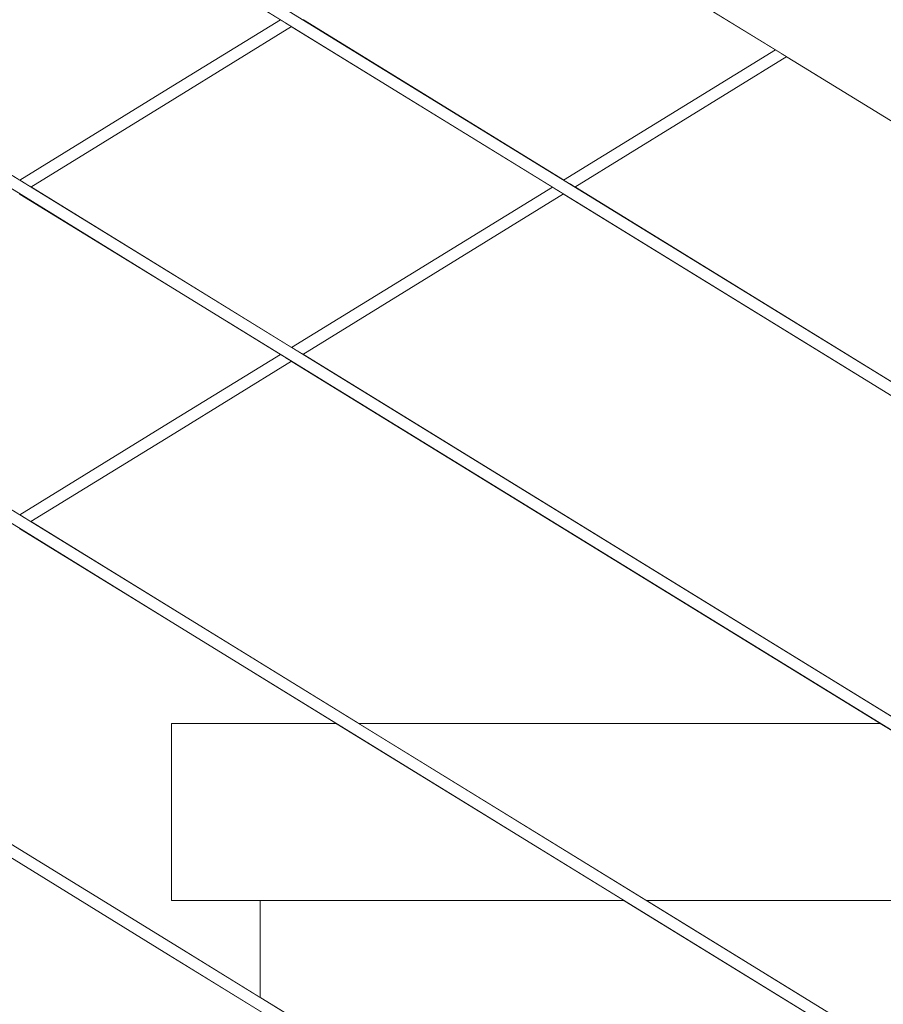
# Model space of a CAD drawing. Header units: millimetres. Extents: x -126680 to -83680, y 18016 to 39016.
# Tile 24 of 121: x -109760 to -109468, y 24239 to 24573. Entities that reach past the tile are written whole.
import ezdxf

# ---------------------------------------------------------------- set-up
doc = ezdxf.new("R2010")
doc.units = ezdxf.units.MM
doc.header["$MEASUREMENT"] = 0
doc.linetypes.add('Wipeout_Contour', pattern=[1000, 0, -1000])
doc.layers.add('Nowe_Konstrukcja - Schody', color=7, linetype='Continuous')
doc.layers.add('Nowe_Konstrukcja - Ściany zew', color=7, linetype='Continuous')
doc.layers.add('Nowe_Konstrukcja - Schody_Nr_pióra__101', color=250, linetype='Continuous', lineweight=13, true_color=0x333333)
doc.layers.add('Nowe_Konstrukcja - Schody_Nr_pióra__3', color=7, linetype='Continuous', lineweight=13)

msp = doc.modelspace()

# ---------------------------------------------------------------- wipeouts: each hides what was drawn before it
at = {"color": 254, "linetype": 'Wipeout_Contour', "lineweight": 0, "ltscale": 449909.954636}
msp.add_wipeout([(-109760.46, 24627.16), (-109848.78, 24572.84), (-109760.46, 24518.52), (-109672.15, 24572.84)], dxfattribs=at).dxf.layer = 'Nowe_Konstrukcja - Ściany zew'
at = {"color": 254, "linetype": 'Wipeout_Contour', "lineweight": 0, "ltscale": 449811.132964}
msp.add_wipeout([(-109848.78, 24459.5), (-109760.46, 24405.19), (-109672.15, 24459.5), (-109760.46, 24513.82)], dxfattribs=at).dxf.layer = 'Nowe_Konstrukcja - Ściany zew'
at = {"color": 254, "linetype": 'Wipeout_Contour', "lineweight": 0, "ltscale": 788050.729245}
msp.add_wipeout([(-110008.98, 24246.11), (-110008.98, 24219.56), (-109987.89, 24205.07), (-109918.32, 24162.28), (-109741.7, 24162.28), (-109944.72, 24287.16), (-109987.89, 24260.61)], dxfattribs=at).dxf.layer = 'Nowe_Konstrukcja - Ściany zew'

# ---------------------------------------------------------------- next in the draw order: wipeouts: each hides what was drawn before it
at = {"color": 254, "linetype": 'Wipeout_Contour', "lineweight": 0, "ltscale": 449500.842773}
msp.add_wipeout([(-109668.34, 24570.49), (-109756.65, 24516.17), (-109668.34, 24461.85), (-109580.02, 24516.17)], dxfattribs=at).dxf.layer = 'Nowe_Konstrukcja - Ściany zew'
at = {"color": 254, "linetype": 'Wipeout_Contour', "lineweight": 0, "ltscale": 562106.931287}
msp.add_wipeout([(-109940.9, 24289.5), (-109734.07, 24162.28), (-109678.98, 24162.28), (-109678.98, 24237.04), (-109852.59, 24343.82)], dxfattribs=at).dxf.layer = 'Nowe_Konstrukcja - Ściany zew'

# ---------------------------------------------------------------- next in the draw order: wipeouts: each hides what was drawn before it
at = {"color": 254, "linetype": 'Wipeout_Contour', "lineweight": 0, "ltscale": 449218.55922}
msp.add_wipeout([(-109664.52, 24572.84), (-109576.21, 24518.52), (-109504.43, 24562.67), (-109592.74, 24616.99)], dxfattribs=at).dxf.layer = 'Nowe_Konstrukcja - Ściany zew'
at = {"color": 254, "linetype": 'Wipeout_Contour', "lineweight": 0, "ltscale": 786673.273951}
msp.add_wipeout([(-109848.78, 24346.17), (-109678.98, 24241.73), (-109678.98, 24274.5), (-109708.98, 24274.5), (-109708.98, 24334.5), (-109653.18, 24334.5), (-109760.46, 24400.49)], dxfattribs=at).dxf.layer = 'Nowe_Konstrukcja - Ściany zew'

# ---------------------------------------------------------------- next in the draw order: wipeouts: each hides what was drawn before it
at = {"color": 254, "linetype": 'Wipeout_Contour', "lineweight": 0, "ltscale": 449960.975165}
msp.add_wipeout([(-109710.03, 24142.8), (-109709.72, 24143.3), (-109989.75, 24315.54), (-109990.07, 24315.05)], dxfattribs=at).dxf.layer = 'Nowe_Konstrukcja - Schody'
at = {"color": 254, "linetype": 'Wipeout_Contour', "lineweight": 0, "ltscale": 449253.190169}
msp.add_wipeout([(-109668.34, 24457.16), (-109756.65, 24402.84), (-109645.55, 24334.5), (-109468.92, 24334.5)], dxfattribs=at).dxf.layer = 'Nowe_Konstrukcja - Ściany zew'

# ---------------------------------------------------------------- next in the draw order: wipeouts: each hides what was drawn before it
at = {"color": 254, "linetype": 'Wipeout_Contour', "lineweight": 0, "ltscale": 449674.379773}
msp.add_wipeout([(-109759.9, 24404.84), (-109758.56, 24404.01), (-109708.98, 24434.5), (-109709.72, 24435.71)], dxfattribs=at).dxf.layer = 'Nowe_Konstrukcja - Schody'
at = {"color": 254, "linetype": 'Wipeout_Contour', "lineweight": 0, "ltscale": 449957.688294}
msp.add_wipeout([(-109988.21, 24317.91), (-109988.98, 24316.73), (-109708.98, 24144.51), (-109708.24, 24145.71)], dxfattribs=at).dxf.layer = 'Nowe_Konstrukcja - Schody'
at = {"color": 254, "linetype": 'Wipeout_Contour', "lineweight": 0, "ltscale": 560938.816379}
msp.add_wipeout([(-109664.52, 24459.5), (-109461.29, 24334.5), (-109398.98, 24334.5), (-109398.98, 24404.82), (-109576.21, 24513.82)], dxfattribs=at).dxf.layer = 'Nowe_Konstrukcja - Ściany zew'

# ---------------------------------------------------------------- next in the draw order: wipeouts: each hides what was drawn before it
at = {"color": 254, "linetype": 'Wipeout_Contour', "lineweight": 0, "ltscale": 449299.294516}
msp.add_wipeout([(-109579.46, 24515.83), (-109667.78, 24461.51), (-109666.43, 24460.68), (-109578.11, 24515)], dxfattribs=at).dxf.layer = 'Nowe_Konstrukcja - Schody'
at = {"color": 254, "linetype": 'Wipeout_Contour', "lineweight": 0, "ltscale": 449669.414391}
msp.add_wipeout([(-109758.56, 24404.01), (-109757.21, 24403.18), (-109708.24, 24433.3), (-109708.98, 24434.5)], dxfattribs=at).dxf.layer = 'Nowe_Konstrukcja - Schody'
at = {"color": 254, "linetype": 'Wipeout_Contour', "lineweight": 0, "ltscale": 449956.326792}
msp.add_wipeout([(-109987.89, 24318.4), (-109988.21, 24317.91), (-109708.24, 24145.71), (-109707.93, 24146.21)], dxfattribs=at).dxf.layer = 'Nowe_Konstrukcja - Schody'
at = {"color": 254, "linetype": 'Wipeout_Contour', "lineweight": 0, "ltscale": 785080.905953}
msp.add_wipeout([(-109500.61, 24560.32), (-109572.39, 24516.17), (-109398.98, 24409.51), (-109398.98, 24446.72), (-109428.98, 24446.72), (-109428.98, 24506.72), (-109413.47, 24506.72)], dxfattribs=at).dxf.layer = 'Nowe_Konstrukcja - Ściany zew'

# ---------------------------------------------------------------- next in the draw order: wipeouts: each hides what was drawn before it
at = {"color": 254, "linetype": 'Wipeout_Contour', "lineweight": 0, "ltscale": 449245.390087}
msp.add_wipeout([(-109721.08, 24698.17), (-109722.08, 24696.54), (-109442.08, 24524.32), (-109441.08, 24525.94)], dxfattribs=at).dxf.layer = 'Nowe_Konstrukcja - Schody'
at = {"color": 254, "linetype": 'Wipeout_Contour', "lineweight": 0, "ltscale": 449293.301771}
msp.add_wipeout([(-109578.11, 24515), (-109666.43, 24460.68), (-109665.08, 24459.85), (-109576.77, 24514.17)], dxfattribs=at).dxf.layer = 'Nowe_Konstrukcja - Schody'
at = {"color": 254, "linetype": 'Wipeout_Contour', "lineweight": 0, "ltscale": 449665.897978}
msp.add_wipeout([(-109757.21, 24403.18), (-109756.65, 24402.84), (-109707.93, 24432.8), (-109708.24, 24433.3)], dxfattribs=at).dxf.layer = 'Nowe_Konstrukcja - Schody'
at = {"color": 254, "linetype": 'Wipeout_Contour', "lineweight": 0, "ltscale": 448816.443787}
msp.add_wipeout([(-109709.72, 24256.63), (-109710.03, 24256.14), (-109430.03, 24083.91), (-109429.72, 24084.41)], dxfattribs=at).dxf.layer = 'Nowe_Konstrukcja - Schody'

# ---------------------------------------------------------------- next in the draw order: wipeouts: each hides what was drawn before it
at = {"color": 254, "linetype": 'Wipeout_Contour', "lineweight": 0, "ltscale": 449240.637915}
msp.add_wipeout([(-109718.24, 24702.78), (-109721.08, 24698.17), (-109441.08, 24525.94), (-109438.24, 24530.56)], dxfattribs=at).dxf.layer = 'Nowe_Konstrukcja - Schody'
at = {"color": 254, "linetype": 'Wipeout_Contour', "lineweight": 0, "ltscale": 449289.064248}
msp.add_wipeout([(-109665.08, 24459.85), (-109664.52, 24459.5), (-109576.21, 24513.82), (-109576.77, 24514.17)], dxfattribs=at).dxf.layer = 'Nowe_Konstrukcja - Schody'
at = {"color": 254, "linetype": 'Wipeout_Contour', "lineweight": 0, "ltscale": 449677.885599}
msp.add_wipeout([(-109760.46, 24405.19), (-109759.9, 24404.84), (-109709.72, 24435.71), (-109710.03, 24436.21)], dxfattribs=at).dxf.layer = 'Nowe_Konstrukcja - Schody'
at = {"color": 254, "linetype": 'Wipeout_Contour', "lineweight": 0, "ltscale": 448813.27522}
msp.add_wipeout([(-109428.98, 24085.62), (-109428.24, 24086.82), (-109708.24, 24259.04), (-109708.98, 24257.84)], dxfattribs=at).dxf.layer = 'Nowe_Konstrukcja - Schody'

# ---------------------------------------------------------------- next in the draw order: wipeouts: each hides what was drawn before it
at = {"color": 254, "linetype": 'Wipeout_Contour', "lineweight": 0, "ltscale": 449231.858027}
msp.add_wipeout([(-109713.99, 24709.69), (-109718.24, 24702.78), (-109438.24, 24530.56), (-109433.99, 24537.47)], dxfattribs=at).dxf.layer = 'Nowe_Konstrukcja - Schody'
at = {"color": 254, "linetype": 'Wipeout_Contour', "lineweight": 0, "ltscale": 449303.532032}
msp.add_wipeout([(-109668.34, 24461.85), (-109667.78, 24461.51), (-109579.46, 24515.83), (-109580.02, 24516.17)], dxfattribs=at).dxf.layer = 'Nowe_Konstrukcja - Schody'
at = {"color": 254, "linetype": 'Wipeout_Contour', "lineweight": 0, "ltscale": 449525.571639}
msp.add_wipeout([(-109671.59, 24459.16), (-109709.72, 24435.71), (-109708.98, 24434.5), (-109670.24, 24458.33)], dxfattribs=at).dxf.layer = 'Nowe_Konstrukcja - Schody'
at = {"color": 254, "linetype": 'Wipeout_Contour', "lineweight": 0, "ltscale": 448811.962795}
msp.add_wipeout([(-109428.24, 24086.82), (-109427.93, 24087.32), (-109707.93, 24259.54), (-109708.24, 24259.04)], dxfattribs=at).dxf.layer = 'Nowe_Konstrukcja - Schody'

# ---------------------------------------------------------------- next in the draw order: wipeouts: each hides what was drawn before it
at = {"color": 254, "linetype": 'Wipeout_Contour', "lineweight": 0, "ltscale": 449220.388706}
msp.add_wipeout([(-109713.99, 24709.69), (-109433.99, 24537.47), (-109428.98, 24545.62), (-109708.98, 24717.84)], dxfattribs=at).dxf.layer = 'Nowe_Konstrukcja - Schody'
at = {"color": 254, "linetype": 'Wipeout_Contour', "lineweight": 0, "ltscale": 449520.6057}
msp.add_wipeout([(-109708.98, 24434.5), (-109708.24, 24433.3), (-109668.89, 24457.5), (-109670.24, 24458.33)], dxfattribs=at).dxf.layer = 'Nowe_Konstrukcja - Schody'
at = {"color": 254, "linetype": 'Wipeout_Contour', "lineweight": 0, "ltscale": 450058.83566}
msp.add_wipeout([(-109710.03, 24256.14), (-109709.72, 24256.63), (-109989.75, 24428.88), (-109990.07, 24428.38)], dxfattribs=at).dxf.layer = 'Nowe_Konstrukcja - Schody'

# ---------------------------------------------------------------- next in the draw order: wipeouts: each hides what was drawn before it
at = {"color": 254, "linetype": 'Wipeout_Contour', "lineweight": 0, "ltscale": 449207.977045}
msp.add_wipeout([(-109428.98, 24545.62), (-109423.97, 24553.76), (-109703.97, 24725.99), (-109708.98, 24717.84)], dxfattribs=at).dxf.layer = 'Nowe_Konstrukcja - Schody'
at = {"color": 254, "linetype": 'Wipeout_Contour', "lineweight": 0, "ltscale": 449517.100872}
msp.add_wipeout([(-109708.24, 24433.3), (-109707.93, 24432.8), (-109668.34, 24457.16), (-109668.89, 24457.5)], dxfattribs=at).dxf.layer = 'Nowe_Konstrukcja - Schody'

# ---------------------------------------------------------------- next in the draw order: wipeouts: each hides what was drawn before it
at = {"color": 254, "linetype": 'Wipeout_Contour', "lineweight": 0, "ltscale": 449196.512661}
msp.add_wipeout([(-109423.97, 24553.76), (-109419.72, 24560.67), (-109699.72, 24732.9), (-109703.97, 24725.99)], dxfattribs=at).dxf.layer = 'Nowe_Konstrukcja - Schody'
at = {"color": 254, "linetype": 'Wipeout_Contour', "lineweight": 0, "ltscale": 449773.07133}
msp.add_wipeout([(-109709.72, 24549.04), (-109759.9, 24518.18), (-109758.56, 24517.35), (-109708.98, 24547.84)], dxfattribs=at).dxf.layer = 'Nowe_Konstrukcja - Schody'
at = {"color": 254, "linetype": 'Wipeout_Contour', "lineweight": 0, "ltscale": 449529.090039}
msp.add_wipeout([(-109672.15, 24459.5), (-109710.03, 24436.21), (-109709.72, 24435.71), (-109671.59, 24459.16)], dxfattribs=at).dxf.layer = 'Nowe_Konstrukcja - Schody'
at = {"color": 254, "linetype": 'Wipeout_Contour', "lineweight": 0, "ltscale": 450055.557724}
msp.add_wipeout([(-109988.21, 24431.25), (-109988.98, 24430.06), (-109708.98, 24257.84), (-109708.24, 24259.04)], dxfattribs=at).dxf.layer = 'Nowe_Konstrukcja - Schody'

# ---------------------------------------------------------------- next in the draw order: wipeouts: each hides what was drawn before it
at = {"color": 254, "linetype": 'Wipeout_Contour', "lineweight": 0, "ltscale": 449187.739808}
msp.add_wipeout([(-109419.72, 24560.67), (-109416.88, 24565.29), (-109696.88, 24737.51), (-109699.72, 24732.9)], dxfattribs=at).dxf.layer = 'Nowe_Konstrukcja - Schody'
at = {"color": 254, "linetype": 'Wipeout_Contour', "lineweight": 0, "ltscale": 449768.102936}
msp.add_wipeout([(-109708.98, 24547.84), (-109758.56, 24517.35), (-109757.21, 24516.52), (-109708.24, 24546.63)], dxfattribs=at).dxf.layer = 'Nowe_Konstrukcja - Schody'
at = {"color": 254, "linetype": 'Wipeout_Contour', "lineweight": 0, "ltscale": 450054.199922}
msp.add_wipeout([(-109987.89, 24431.74), (-109988.21, 24431.25), (-109708.24, 24259.04), (-109707.93, 24259.54)], dxfattribs=at).dxf.layer = 'Nowe_Konstrukcja - Schody'

# ---------------------------------------------------------------- next in the draw order: wipeouts: each hides what was drawn before it
at = {"color": 254, "linetype": 'Wipeout_Contour', "lineweight": 0, "ltscale": 449182.992547}
msp.add_wipeout([(-109416.88, 24565.29), (-109415.88, 24566.91), (-109695.88, 24739.13), (-109696.88, 24737.51)], dxfattribs=at).dxf.layer = 'Nowe_Konstrukcja - Schody'
at = {"color": 254, "linetype": 'Wipeout_Contour', "lineweight": 0, "ltscale": 449016.968774}
msp.add_wipeout([(-109503.87, 24562.33), (-109575.65, 24518.18), (-109574.3, 24517.35), (-109502.52, 24561.5)], dxfattribs=at).dxf.layer = 'Nowe_Konstrukcja - Schody'
at = {"color": 254, "linetype": 'Wipeout_Contour', "lineweight": 0, "ltscale": 449764.5844}
msp.add_wipeout([(-109708.24, 24546.63), (-109757.21, 24516.52), (-109756.65, 24516.17), (-109707.93, 24546.13)], dxfattribs=at).dxf.layer = 'Nowe_Konstrukcja - Schody'
at = {"color": 254, "linetype": 'Wipeout_Contour', "lineweight": 0, "ltscale": 448914.315861}
msp.add_wipeout([(-109709.72, 24369.97), (-109710.03, 24369.47), (-109430.03, 24197.25), (-109429.72, 24197.74)], dxfattribs=at).dxf.layer = 'Nowe_Konstrukcja - Schody'

# ---------------------------------------------------------------- next in the draw order: wipeouts: each hides what was drawn before it
at = {"color": 254, "linetype": 'Wipeout_Contour', "lineweight": 0, "ltscale": 449010.97474}
msp.add_wipeout([(-109574.3, 24517.35), (-109572.95, 24516.52), (-109501.17, 24560.67), (-109502.52, 24561.5)], dxfattribs=at).dxf.layer = 'Nowe_Konstrukcja - Schody'
at = {"color": 254, "linetype": 'Wipeout_Contour', "lineweight": 0, "ltscale": 449776.579294}
msp.add_wipeout([(-109710.03, 24549.54), (-109760.46, 24518.52), (-109759.9, 24518.18), (-109709.72, 24549.04)], dxfattribs=at).dxf.layer = 'Nowe_Konstrukcja - Schody'
at = {"color": 254, "linetype": 'Wipeout_Contour', "lineweight": 0, "ltscale": 448911.156291}
msp.add_wipeout([(-109428.98, 24198.95), (-109428.24, 24200.15), (-109708.24, 24372.38), (-109708.98, 24371.17)], dxfattribs=at).dxf.layer = 'Nowe_Konstrukcja - Schody'

# ---------------------------------------------------------------- next in the draw order: wipeouts: each hides what was drawn before it
at = {"color": 254, "linetype": 'Wipeout_Contour', "lineweight": 0, "ltscale": 449624.405424}
msp.add_wipeout([(-109671.59, 24572.49), (-109709.72, 24549.04), (-109708.98, 24547.84), (-109670.24, 24571.66)], dxfattribs=at).dxf.layer = 'Nowe_Konstrukcja - Schody'
at = {"color": 254, "linetype": 'Wipeout_Contour', "lineweight": 0, "ltscale": 449006.736349}
msp.add_wipeout([(-109572.95, 24516.52), (-109572.39, 24516.17), (-109500.61, 24560.32), (-109501.17, 24560.67)], dxfattribs=at).dxf.layer = 'Nowe_Konstrukcja - Schody'
at = {"color": 254, "linetype": 'Wipeout_Contour', "lineweight": 0, "ltscale": 448909.847593}
msp.add_wipeout([(-109428.24, 24200.15), (-109427.93, 24200.65), (-109707.93, 24372.88), (-109708.24, 24372.38)], dxfattribs=at).dxf.layer = 'Nowe_Konstrukcja - Schody'

# ---------------------------------------------------------------- next in the draw order: wipeouts: each hides what was drawn before it
at = {"color": 254, "linetype": 'Wipeout_Contour', "lineweight": 0, "ltscale": 449619.43646}
msp.add_wipeout([(-109670.24, 24571.66), (-109708.98, 24547.84), (-109708.24, 24546.63), (-109668.89, 24570.83)], dxfattribs=at).dxf.layer = 'Nowe_Konstrukcja - Schody'
at = {"color": 254, "linetype": 'Wipeout_Contour', "lineweight": 0, "ltscale": 449021.207195}
msp.add_wipeout([(-109576.21, 24518.52), (-109575.65, 24518.18), (-109503.87, 24562.33), (-109504.43, 24562.67)], dxfattribs=at).dxf.layer = 'Nowe_Konstrukcja - Schody'
at = {"color": 254, "linetype": 'Wipeout_Contour', "lineweight": 0, "ltscale": 450157.131415}
msp.add_wipeout([(-109710.03, 24369.47), (-109709.72, 24369.97), (-109989.75, 24542.21), (-109990.07, 24541.72)], dxfattribs=at).dxf.layer = 'Nowe_Konstrukcja - Schody'

# ---------------------------------------------------------------- next in the draw order: wipeouts: each hides what was drawn before it
at = {"color": 254, "linetype": 'Wipeout_Contour', "lineweight": 0, "ltscale": 449615.929483}
msp.add_wipeout([(-109668.89, 24570.83), (-109708.24, 24546.63), (-109707.93, 24546.13), (-109668.34, 24570.49)], dxfattribs=at).dxf.layer = 'Nowe_Konstrukcja - Schody'

# ---------------------------------------------------------------- next in the draw order: wipeouts: each hides what was drawn before it
at = {"color": 254, "linetype": 'Wipeout_Contour', "lineweight": 0, "ltscale": 449627.925938}
msp.add_wipeout([(-109672.15, 24572.84), (-109710.03, 24549.54), (-109709.72, 24549.04), (-109671.59, 24572.49)], dxfattribs=at).dxf.layer = 'Nowe_Konstrukcja - Schody'
at = {"color": 254, "linetype": 'Wipeout_Contour', "lineweight": 0, "ltscale": 450153.862412}
msp.add_wipeout([(-109988.21, 24544.58), (-109988.98, 24543.39), (-109708.98, 24371.17), (-109708.24, 24372.38)], dxfattribs=at).dxf.layer = 'Nowe_Konstrukcja - Schody'

# ---------------------------------------------------------------- next in the draw order: wipeouts: each hides what was drawn before it
at = {"color": 254, "linetype": 'Wipeout_Contour', "lineweight": 0, "ltscale": 450152.508311}
msp.add_wipeout([(-109987.89, 24545.07), (-109988.21, 24544.58), (-109708.24, 24372.38), (-109707.93, 24372.88)], dxfattribs=at).dxf.layer = 'Nowe_Konstrukcja - Schody'

# ---------------------------------------------------------------- next in the draw order: wipeouts: each hides what was drawn before it
at = {"color": 254, "linetype": 'Wipeout_Contour', "lineweight": 0, "ltscale": 449012.624297}
msp.add_wipeout([(-109709.72, 24483.3), (-109710.03, 24482.8), (-109430.03, 24310.58), (-109429.72, 24311.08)], dxfattribs=at).dxf.layer = 'Nowe_Konstrukcja - Schody'

# ---------------------------------------------------------------- next in the draw order: wipeouts: each hides what was drawn before it
at = {"color": 254, "linetype": 'Wipeout_Contour', "lineweight": 0, "ltscale": 449009.473724}
msp.add_wipeout([(-109428.98, 24312.28), (-109428.24, 24313.49), (-109708.24, 24485.71), (-109708.98, 24484.51)], dxfattribs=at).dxf.layer = 'Nowe_Konstrukcja - Schody'

# ---------------------------------------------------------------- next in the draw order: wipeouts: each hides what was drawn before it
at = {"color": 254, "linetype": 'Wipeout_Contour', "lineweight": 0, "ltscale": 449008.168752}
msp.add_wipeout([(-109428.24, 24313.49), (-109427.93, 24313.99), (-109707.93, 24486.21), (-109708.24, 24485.71)], dxfattribs=at).dxf.layer = 'Nowe_Konstrukcja - Schody'

# ---------------------------------------------------------------- next in the draw order: wipeouts: each hides what was drawn before it
at = {"color": 254, "linetype": 'Wipeout_Contour', "lineweight": 0, "ltscale": 450255.862144}
msp.add_wipeout([(-109710.03, 24482.8), (-109709.72, 24483.3), (-109989.75, 24655.54), (-109990.07, 24655.05)], dxfattribs=at).dxf.layer = 'Nowe_Konstrukcja - Schody'
at = {"color": 254, "linetype": 'Wipeout_Contour', "lineweight": 0, "ltscale": 449270.791025}
msp.add_wipeout([(-109708.98, 24334.5), (-109708.98, 24274.5), (-109555.63, 24274.5), (-109653.18, 24334.5)], dxfattribs=at).dxf.layer = 'Nowe_Konstrukcja - Schody'

# ---------------------------------------------------------------- next in the draw order: linework, layer by layer
at = {"layer": 'Nowe_Konstrukcja - Schody_Nr_pióra__3', "color": 7, "linetype": 'Continuous', "lineweight": 13}
for p, q in [((-109708.98, 24334.5), (-109653.18, 24334.5)), ((-109708.98, 24274.5), (-109708.98, 24334.5))]:
    msp.add_line(p, q, dxfattribs=at)

# ---------------------------------------------------------------- next in the draw order: wipeouts: each hides what was drawn before it
at = {"color": 254, "linetype": 'Wipeout_Contour', "lineweight": 0, "ltscale": 450252.602074}
msp.add_wipeout([(-109988.21, 24657.91), (-109988.98, 24656.73), (-109708.98, 24484.51), (-109708.24, 24485.71)], dxfattribs=at).dxf.layer = 'Nowe_Konstrukcja - Schody'
at = {"color": 254, "linetype": 'Wipeout_Contour', "lineweight": 0, "ltscale": 560783.480092}
msp.add_wipeout([(-109645.55, 24334.5), (-109548, 24274.5), (-109398.98, 24274.5), (-109398.98, 24291.48), (-109468.92, 24334.5)], dxfattribs=at).dxf.layer = 'Nowe_Konstrukcja - Schody'

# ---------------------------------------------------------------- next in the draw order: linework, layer by layer
at = {"layer": 'Nowe_Konstrukcja - Schody_Nr_pióra__3', "color": 7, "linetype": 'Continuous', "lineweight": 13}
msp.add_line((-109645.55, 24334.5), (-109468.92, 24334.5), dxfattribs=at)

# ---------------------------------------------------------------- next in the draw order: wipeouts: each hides what was drawn before it
at = {"color": 254, "linetype": 'Wipeout_Contour', "lineweight": 0, "ltscale": 450251.251672}
msp.add_wipeout([(-109987.89, 24658.4), (-109988.21, 24657.91), (-109708.24, 24485.71), (-109707.93, 24486.21)], dxfattribs=at).dxf.layer = 'Nowe_Konstrukcja - Schody'
at = {"color": 254, "linetype": 'Wipeout_Contour', "lineweight": 0, "ltscale": 560926.437588}
msp.add_wipeout([(-109555.63, 24274.5), (-109678.98, 24274.5), (-109678.98, 24241.73), (-109398.98, 24069.51), (-109398.98, 24178.15)], dxfattribs=at).dxf.layer = 'Nowe_Konstrukcja - Schody'

# ---------------------------------------------------------------- next in the draw order: linework, layer by layer
at = {"layer": 'Nowe_Konstrukcja - Schody_Nr_pióra__3', "color": 7, "linetype": 'Continuous', "lineweight": 13}
for p, q in [((-109708.98, 24274.5), (-109678.98, 24274.5)), ((-109678.98, 24241.73), (-109678.98, 24274.5)), ((-109678.98, 24274.5), (-109555.63, 24274.5))]:
    msp.add_line(p, q, dxfattribs=at)

# ---------------------------------------------------------------- next in the draw order: wipeouts: each hides what was drawn before it
at = {"color": 254, "linetype": 'Wipeout_Contour', "lineweight": 0, "ltscale": 449111.368811}
msp.add_wipeout([(-109709.72, 24596.63), (-109710.03, 24596.14), (-109430.03, 24423.91), (-109429.72, 24424.41)], dxfattribs=at).dxf.layer = 'Nowe_Konstrukcja - Schody'
at = {"color": 254, "linetype": 'Wipeout_Contour', "lineweight": 0, "ltscale": 336305.522563}
msp.add_wipeout([(-109398.98, 24274.5), (-109548, 24274.5), (-109398.98, 24182.84)], dxfattribs=at).dxf.layer = 'Nowe_Konstrukcja - Schody'

# ---------------------------------------------------------------- next in the draw order: linework, layer by layer
at = {"layer": 'Nowe_Konstrukcja - Schody_Nr_pióra__101', "color": 250, "linetype": 'Continuous', "lineweight": 13, "true_color": 0x333333}
for p, q in [((-109427.93, 24200.65), (-109707.93, 24372.88)), ((-109430.03, 24197.25), (-109710.03, 24369.47)), ((-109427.93, 24087.32), (-109707.93, 24259.54)), ((-109430.03, 24083.91), (-109710.03, 24256.14))]:
    msp.add_line(p, q, dxfattribs=at)
at = {"layer": 'Nowe_Konstrukcja - Schody_Nr_pióra__3', "color": 7, "linetype": 'Continuous', "lineweight": 13}
msp.add_line((-109548, 24274.5), (-109398.98, 24274.5), dxfattribs=at)

# ---------------------------------------------------------------- next in the draw order: wipeouts: each hides what was drawn before it
at = {"color": 254, "linetype": 'Wipeout_Contour', "lineweight": 0, "ltscale": 449108.227233}
msp.add_wipeout([(-109428.98, 24425.62), (-109428.24, 24426.82), (-109708.24, 24599.04), (-109708.98, 24597.84)], dxfattribs=at).dxf.layer = 'Nowe_Konstrukcja - Schody'

# ---------------------------------------------------------------- next in the draw order: linework, layer by layer
at = {"layer": 'Nowe_Konstrukcja - Schody_Nr_pióra__101', "color": 250, "linetype": 'Continuous', "lineweight": 13, "true_color": 0x333333}
for p, q in [((-109710.03, 24482.8), (-109990.07, 24655.05)), ((-109760.46, 24518.52), (-109710.03, 24549.54)), ((-109710.03, 24369.47), (-109990.07, 24541.72)), ((-109760.46, 24405.19), (-109710.03, 24436.21)), ((-109710.03, 24256.14), (-109990.07, 24428.38))]:
    msp.add_line(p, q, dxfattribs=at)

# ---------------------------------------------------------------- next in the draw order: wipeouts: each hides what was drawn before it
at = {"color": 254, "linetype": 'Wipeout_Contour', "lineweight": 0, "ltscale": 449106.925988}
msp.add_wipeout([(-109428.24, 24426.82), (-109427.93, 24427.32), (-109707.93, 24599.54), (-109708.24, 24599.04)], dxfattribs=at).dxf.layer = 'Nowe_Konstrukcja - Schody'

# ---------------------------------------------------------------- next in the draw order: linework, layer by layer
at = {"layer": 'Nowe_Konstrukcja - Schody_Nr_pióra__101', "color": 250, "linetype": 'Continuous', "lineweight": 13, "true_color": 0x333333}
for p, q in [((-109442.08, 24524.32), (-109722.08, 24696.54)), ((-109707.93, 24486.21), (-109987.89, 24658.4)), ((-109427.93, 24427.32), (-109707.93, 24599.54)), ((-109430.03, 24423.91), (-109710.03, 24596.14)), ((-109710.03, 24549.54), (-109672.15, 24572.84)), ((-109707.93, 24546.13), (-109668.34, 24570.49)), ((-109576.21, 24518.52), (-109504.43, 24562.67)), ((-109572.39, 24516.17), (-109500.61, 24560.32)), ((-109756.65, 24516.17), (-109707.93, 24546.13)), ((-109707.93, 24372.88), (-109987.89, 24545.07)), ((-109668.34, 24461.85), (-109580.02, 24516.17)), ((-109664.52, 24459.5), (-109576.21, 24513.82)), ((-109427.93, 24313.99), (-109707.93, 24486.21)), ((-109430.03, 24310.58), (-109710.03, 24482.8)), ((-109710.03, 24436.21), (-109672.15, 24459.5)), ((-109707.93, 24432.8), (-109668.34, 24457.16)), ((-109756.65, 24402.84), (-109707.93, 24432.8)), ((-109707.93, 24259.54), (-109987.89, 24431.74))]:
    msp.add_line(p, q, dxfattribs=at)

doc.saveas('drawing.dxf')
